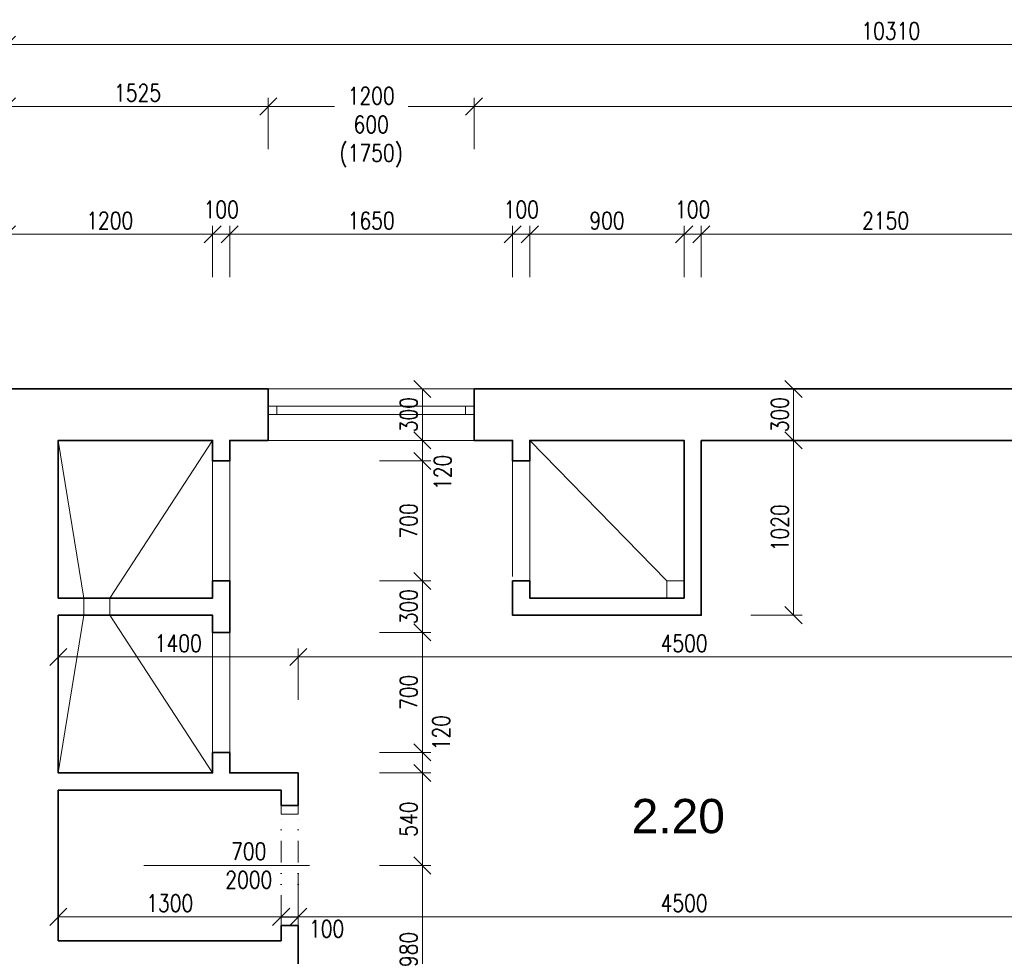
# Model space of a CAD drawing. Header units: millimetres. Extents: x -485339 to 286898, y -1189934 to 1602269.
# Tile 116 of 230: x 71820 to 77563, y -1079336 to -1073871. Entities that reach past the tile are written whole.
import ezdxf

# ---------------------------------------------------------------- set-up
doc = ezdxf.new("R2010")
doc.units = ezdxf.units.MM
doc.header["$LTSCALE"] = 10
doc.linetypes.add('DĚLICÍ2', pattern=[15.875, 6.35, -3.175, 0, -3.175, 0, -3.175])
doc.layers.get('Defpoints').update_dxf_attribs({"lineweight": 0})
for name, color, linetype, lineweight in [('St__otvory_dveře', 40, 'Continuous', 18), ('St_kóty', 132, 'Continuous', 18), ('St_otvory_okna', 40, 'Continuous', 18), ('St_plocha_místnosti', 250, 'Continuous', 18), ('St_popis_otvory', 40, 'Continuous', 18), ('St_čáry_obrys', 5, 'Continuous', 35), ('St_čáry_plné', 250, 'Continuous', 18)]:
    doc.layers.add(name, color=color, linetype=linetype, lineweight=lineweight)
doc.styles.add('Andy', font='arial.ttf')
doc.styles.get("Standard").update_dxf_attribs({"font": 'simplex.shx', "width": 0.8})
doc.dimstyles.new('stavebníM50 vnitřní', dxfattribs={"dimtxt": 100, "dimasz": 100, "dimexe": 50, "dimexo": 100, "dimgap": 30, "dimtad": 1, "dimdec": 0, "dimtxsty": 'Standard', "dimblk": 'OBLIQUE', "dimcen": 2.5, "dimclrd": 256, "dimclre": 256, "dimclrt": 256, "dimadec": 0, "dimazin": 0, "dimtfac": 1, "dimtdec": 0, "dimtmove": 2, "dimatfit": 2, "dimldrblk": 'OBLIQUE', "dimfxl": 250, "dimfxlon": 1, "dimlwd": -1, "dimlwe": -1, "dimarcsym": 0})

# ---------------------------------------------------------------- blocks, each defined once
blk = doc.blocks.new('G$C09EC9A76')
at = {"layer": 'St_otvory_okna', "ltscale": 2}
for points in [[(1200, 50), (0, 50), (0, 0), (1200, 0)], [(0, 50), (50, 50), (50, 0), (0, 0)], [(1200, 50), (1150, 50), (1150, 0), (1200, 0)]]:
    blk.add_lwpolyline(points, close=True, dxfattribs=at)
blk = doc.blocks.new('_OBLIQUE')
at = {"color": 0, "linetype": 'ByBlock'}
blk.add_line((-0.5, -0.5), (0.5, 0.5), dxfattribs=at)
blk = doc.blocks.new('*D6231')
at = {"layer": 'Defpoints', "color": 0}
for p in [(73270.3, -1074377.8), (71745.3, -1076025.7), (73270.3, -1076025.7)]:
    blk.add_point(p, dxfattribs=at)
at = {"layer": 'St_kóty'}
for p, q in [((71745.3, -1074627.8), (71745.3, -1074327.8)), ((73270.3, -1074627.8), (73270.3, -1074327.8)), ((71745.3, -1074377.8), (73270.3, -1074377.8))]:
    blk.add_line(p, q, dxfattribs=at)
at = {"layer": 'St_kóty', "linetype": 'ByBlock', "xscale": 100, "yscale": 100, "zscale": 100, "rotation": 180}
blk.add_blockref('_OBLIQUE', (71745.3, -1074377.8), dxfattribs=at)
at = {"layer": 'St_kóty', "linetype": 'ByBlock', "xscale": 100, "yscale": 100, "zscale": 100}
blk.add_blockref('_OBLIQUE', (73270.3, -1074377.8), dxfattribs=at)
at = {"layer": 'St_kóty', "insert": (72507.8, -1074297.8), "char_height": 100, "attachment_point": 5}
blk.add_mtext('1525', dxfattribs=at)
blk = doc.blocks.new('*D6232')
at = {"layer": 'Defpoints', "color": 0}
for p in [(74470.3, -1074377.8), (73270.3, -1076025.7), (74470.3, -1076025.7)]:
    blk.add_point(p, dxfattribs=at)
at = {"layer": 'St_kóty'}
for p, q in [((73270.3, -1074627.8), (73270.3, -1074327.8)), ((74470.3, -1074627.8), (74470.3, -1074327.8)), ((73270.3, -1074377.8), (73655.5, -1074377.8)), ((74470.3, -1074377.8), (74085, -1074377.8))]:
    blk.add_line(p, q, dxfattribs=at)
at = {"layer": 'St_kóty', "linetype": 'ByBlock', "xscale": 100, "yscale": 100, "zscale": 100, "rotation": 180}
blk.add_blockref('_OBLIQUE', (73270.3, -1074377.8), dxfattribs=at)
at = {"layer": 'St_kóty', "linetype": 'ByBlock', "xscale": 100, "yscale": 100, "zscale": 100}
blk.add_blockref('_OBLIQUE', (74470.3, -1074377.8), dxfattribs=at)
at = {"layer": 'St_kóty', "insert": (73870.3, -1074499.3), "char_height": 100, "attachment_point": 5}
blk.add_mtext('1200\\P600\\P(1750)', dxfattribs=at)
blk = doc.blocks.new('*D6233')
at = {"layer": 'Defpoints', "color": 0}
for p in [(82055.3, -1074377.8), (74470.3, -1076025.7), (82055.3, -1076025.7)]:
    blk.add_point(p, dxfattribs=at)
at = {"layer": 'St_kóty'}
for p, q in [((74470.3, -1074627.8), (74470.3, -1074327.8)), ((82055.3, -1074627.8), (82055.3, -1074327.8)), ((74470.3, -1074377.8), (82055.3, -1074377.8))]:
    blk.add_line(p, q, dxfattribs=at)
at = {"layer": 'St_kóty', "linetype": 'ByBlock', "xscale": 100, "yscale": 100, "zscale": 100, "rotation": 180}
blk.add_blockref('_OBLIQUE', (74470.3, -1074377.8), dxfattribs=at)
at = {"layer": 'St_kóty', "linetype": 'ByBlock', "xscale": 100, "yscale": 100, "zscale": 100}
blk.add_blockref('_OBLIQUE', (82055.3, -1074377.8), dxfattribs=at)
at = {"layer": 'St_kóty', "insert": (78262.8, -1074297.8), "char_height": 100, "attachment_point": 5}
blk.add_mtext('7585', dxfattribs=at)
blk = doc.blocks.new('*D6242')
at = {"layer": 'Defpoints', "color": 0}
for p in [(82055.3, -1074017.1), (71745.3, -1076025.7), (82055.3, -1076025.7)]:
    blk.add_point(p, dxfattribs=at)
at = {"layer": 'St_kóty'}
for p, q in [((71745.3, -1074267.1), (71745.3, -1073967.1)), ((82055.3, -1074267.1), (82055.3, -1073967.1)), ((71745.3, -1074017.1), (82055.3, -1074017.1))]:
    blk.add_line(p, q, dxfattribs=at)
at = {"layer": 'St_kóty', "linetype": 'ByBlock', "xscale": 100, "yscale": 100, "zscale": 100, "rotation": 180}
blk.add_blockref('_OBLIQUE', (71745.3, -1074017.1), dxfattribs=at)
at = {"layer": 'St_kóty', "linetype": 'ByBlock', "xscale": 100, "yscale": 100, "zscale": 100}
blk.add_blockref('_OBLIQUE', (82055.3, -1074017.1), dxfattribs=at)
at = {"layer": 'St_kóty', "insert": (76900.3, -1073937.1), "char_height": 100, "attachment_point": 5}
blk.add_mtext('10310', dxfattribs=at)
blk = doc.blocks.new('*D6245')
at = {"layer": 'Defpoints', "color": 0}
for p in [(72945.3, -1075123.6), (71745.3, -1076025.7), (72945.3, -1076325.7)]:
    blk.add_point(p, dxfattribs=at)
at = {"layer": 'St_kóty'}
for p, q in [((71745.3, -1075373.6), (71745.3, -1075073.6)), ((72945.3, -1075373.6), (72945.3, -1075073.6)), ((71745.3, -1075123.6), (72945.3, -1075123.6))]:
    blk.add_line(p, q, dxfattribs=at)
at = {"layer": 'St_kóty', "linetype": 'ByBlock', "xscale": 100, "yscale": 100, "zscale": 100, "rotation": 180}
blk.add_blockref('_OBLIQUE', (71745.3, -1075123.6), dxfattribs=at)
at = {"layer": 'St_kóty', "linetype": 'ByBlock', "xscale": 100, "yscale": 100, "zscale": 100}
blk.add_blockref('_OBLIQUE', (72945.3, -1075123.6), dxfattribs=at)
at = {"layer": 'St_kóty', "insert": (72345.3, -1075043.6), "char_height": 100, "attachment_point": 5}
blk.add_mtext('1200', dxfattribs=at)
blk = doc.blocks.new('*D6246')
at = {"layer": 'Defpoints', "color": 0}
for p in [(73045.3, -1075123.6), (72945.3, -1076325.7), (73045.3, -1076325.7)]:
    blk.add_point(p, dxfattribs=at)
at = {"layer": 'St_kóty'}
for p, q in [((72945.3, -1075373.6), (72945.3, -1075073.6)), ((73045.3, -1075373.6), (73045.3, -1075073.6)), ((72945.3, -1075123.6), (73045.3, -1075123.6))]:
    blk.add_line(p, q, dxfattribs=at)
at = {"layer": 'St_kóty', "linetype": 'ByBlock', "xscale": 100, "yscale": 100, "zscale": 100, "rotation": 180}
blk.add_blockref('_OBLIQUE', (72945.3, -1075123.6), dxfattribs=at)
at = {"layer": 'St_kóty', "linetype": 'ByBlock', "xscale": 100, "yscale": 100, "zscale": 100}
blk.add_blockref('_OBLIQUE', (73045.3, -1075123.6), dxfattribs=at)
at = {"layer": 'St_kóty', "insert": (72995.3, -1074978.6), "char_height": 100, "attachment_point": 5}
blk.add_mtext('100', dxfattribs=at)
blk = doc.blocks.new('*D6247')
at = {"layer": 'Defpoints', "color": 0}
for p in [(74695.3, -1075123.6), (73045.3, -1076325.7), (74695.3, -1076325.7)]:
    blk.add_point(p, dxfattribs=at)
at = {"layer": 'St_kóty'}
for p, q in [((73045.3, -1075373.6), (73045.3, -1075073.6)), ((74695.3, -1075373.6), (74695.3, -1075073.6)), ((73045.3, -1075123.6), (74695.3, -1075123.6))]:
    blk.add_line(p, q, dxfattribs=at)
at = {"layer": 'St_kóty', "linetype": 'ByBlock', "xscale": 100, "yscale": 100, "zscale": 100, "rotation": 180}
blk.add_blockref('_OBLIQUE', (73045.3, -1075123.6), dxfattribs=at)
at = {"layer": 'St_kóty', "linetype": 'ByBlock', "xscale": 100, "yscale": 100, "zscale": 100}
blk.add_blockref('_OBLIQUE', (74695.3, -1075123.6), dxfattribs=at)
at = {"layer": 'St_kóty', "insert": (73870.3, -1075043.6), "char_height": 100, "attachment_point": 5}
blk.add_mtext('1650', dxfattribs=at)
blk = doc.blocks.new('*D6248')
at = {"layer": 'Defpoints', "color": 0}
for p in [(74795.3, -1075123.6), (74695.3, -1076325.7), (74795.3, -1076325.7)]:
    blk.add_point(p, dxfattribs=at)
at = {"layer": 'St_kóty'}
for p, q in [((74695.3, -1075373.6), (74695.3, -1075073.6)), ((74795.3, -1075373.6), (74795.3, -1075073.6)), ((74695.3, -1075123.6), (74795.3, -1075123.6))]:
    blk.add_line(p, q, dxfattribs=at)
at = {"layer": 'St_kóty', "linetype": 'ByBlock', "xscale": 100, "yscale": 100, "zscale": 100, "rotation": 180}
blk.add_blockref('_OBLIQUE', (74695.3, -1075123.6), dxfattribs=at)
at = {"layer": 'St_kóty', "linetype": 'ByBlock', "xscale": 100, "yscale": 100, "zscale": 100}
blk.add_blockref('_OBLIQUE', (74795.3, -1075123.6), dxfattribs=at)
at = {"layer": 'St_kóty', "insert": (74745.3, -1074978.6), "char_height": 100, "attachment_point": 5}
blk.add_mtext('100', dxfattribs=at)
blk = doc.blocks.new('*D6249')
at = {"layer": 'Defpoints', "color": 0}
for p in [(75695.3, -1075123.6), (74795.3, -1076325.7), (75695.3, -1076325.7)]:
    blk.add_point(p, dxfattribs=at)
at = {"layer": 'St_kóty'}
for p, q in [((74795.3, -1075373.6), (74795.3, -1075073.6)), ((75695.3, -1075373.6), (75695.3, -1075073.6)), ((74795.3, -1075123.6), (75695.3, -1075123.6))]:
    blk.add_line(p, q, dxfattribs=at)
at = {"layer": 'St_kóty', "linetype": 'ByBlock', "xscale": 100, "yscale": 100, "zscale": 100, "rotation": 180}
blk.add_blockref('_OBLIQUE', (74795.3, -1075123.6), dxfattribs=at)
at = {"layer": 'St_kóty', "linetype": 'ByBlock', "xscale": 100, "yscale": 100, "zscale": 100}
blk.add_blockref('_OBLIQUE', (75695.3, -1075123.6), dxfattribs=at)
at = {"layer": 'St_kóty', "insert": (75245.3, -1075043.6), "char_height": 100, "attachment_point": 5}
blk.add_mtext('900', dxfattribs=at)
blk = doc.blocks.new('*D6250')
at = {"layer": 'Defpoints', "color": 0}
for p in [(75795.3, -1075123.6), (75695.3, -1076325.7), (75795.3, -1076325.7)]:
    blk.add_point(p, dxfattribs=at)
at = {"layer": 'St_kóty'}
for p, q in [((75695.3, -1075373.6), (75695.3, -1075073.6)), ((75795.3, -1075373.6), (75795.3, -1075073.6)), ((75695.3, -1075123.6), (75795.3, -1075123.6))]:
    blk.add_line(p, q, dxfattribs=at)
at = {"layer": 'St_kóty', "linetype": 'ByBlock', "xscale": 100, "yscale": 100, "zscale": 100, "rotation": 180}
blk.add_blockref('_OBLIQUE', (75695.3, -1075123.6), dxfattribs=at)
at = {"layer": 'St_kóty', "linetype": 'ByBlock', "xscale": 100, "yscale": 100, "zscale": 100}
blk.add_blockref('_OBLIQUE', (75795.3, -1075123.6), dxfattribs=at)
at = {"layer": 'St_kóty', "insert": (75745.3, -1074978.6), "char_height": 100, "attachment_point": 5}
blk.add_mtext('100', dxfattribs=at)
blk = doc.blocks.new('*D6251')
at = {"layer": 'Defpoints', "color": 0}
for p in [(77945.3, -1075123.6), (75795.3, -1076325.7), (77945.3, -1076325.7)]:
    blk.add_point(p, dxfattribs=at)
at = {"layer": 'St_kóty'}
for p, q in [((75795.3, -1075373.6), (75795.3, -1075073.6)), ((77945.3, -1075373.6), (77945.3, -1075073.6)), ((75795.3, -1075123.6), (77945.3, -1075123.6))]:
    blk.add_line(p, q, dxfattribs=at)
at = {"layer": 'St_kóty', "linetype": 'ByBlock', "xscale": 100, "yscale": 100, "zscale": 100, "rotation": 180}
blk.add_blockref('_OBLIQUE', (75795.3, -1075123.6), dxfattribs=at)
at = {"layer": 'St_kóty', "linetype": 'ByBlock', "xscale": 100, "yscale": 100, "zscale": 100}
blk.add_blockref('_OBLIQUE', (77945.3, -1075123.6), dxfattribs=at)
at = {"layer": 'St_kóty', "insert": (76870.3, -1075043.6), "char_height": 100, "attachment_point": 5}
blk.add_mtext('2150', dxfattribs=at)
blk = doc.blocks.new('*D6255')
at = {"layer": 'Defpoints', "color": 0}
for p in [(73345.3, -1079105.6), (72045.3, -1079245.7), (73345.3, -1079245.7)]:
    blk.add_point(p, dxfattribs=at)
at = {"layer": 'St_kóty'}
for p, q in [((72045.3, -1079145.7), (72045.3, -1079055.6)), ((72045.3, -1079105.6), (73345.3, -1079105.6)), ((73345.3, -1079145.7), (73345.3, -1079055.6))]:
    blk.add_line(p, q, dxfattribs=at)
at = {"layer": 'St_kóty', "linetype": 'ByBlock', "xscale": 100, "yscale": 100, "zscale": 100, "rotation": 180}
blk.add_blockref('_OBLIQUE', (72045.3, -1079105.6), dxfattribs=at)
at = {"layer": 'St_kóty', "linetype": 'ByBlock', "xscale": 100, "yscale": 100, "zscale": 100}
blk.add_blockref('_OBLIQUE', (73345.3, -1079105.6), dxfattribs=at)
at = {"layer": 'St_kóty', "insert": (72695.3, -1079025.6), "char_height": 100, "attachment_point": 5}
blk.add_mtext('1300', dxfattribs=at)
blk = doc.blocks.new('*D6256')
at = {"layer": 'Defpoints', "color": 0}
for p in [(73445.3, -1078265.7), (73445.3, -1079105.6), (73345.3, -1079245.7)]:
    blk.add_point(p, dxfattribs=at)
at = {"layer": 'St_kóty'}
for p, q in [((73445.3, -1078855.6), (73445.3, -1079155.6)), ((73345.3, -1079145.7), (73345.3, -1079055.6)), ((73345.3, -1079105.6), (73445.3, -1079105.6))]:
    blk.add_line(p, q, dxfattribs=at)
at = {"layer": 'St_kóty', "linetype": 'ByBlock', "xscale": 100, "yscale": 100, "zscale": 100, "rotation": 180}
blk.add_blockref('_OBLIQUE', (73345.3, -1079105.6), dxfattribs=at)
at = {"layer": 'St_kóty', "linetype": 'ByBlock', "xscale": 100, "yscale": 100, "zscale": 100}
blk.add_blockref('_OBLIQUE', (73445.3, -1079105.6), dxfattribs=at)
at = {"layer": 'St_kóty', "insert": (73609.9, -1079175), "char_height": 100, "attachment_point": 5}
blk.add_mtext('100', dxfattribs=at)
blk = doc.blocks.new('*D6257')
at = {"layer": 'Defpoints', "color": 0}
for p in [(73445.3, -1078265.7), (77945.3, -1079105.6), (77945.3, -1079325.7)]:
    blk.add_point(p, dxfattribs=at)
at = {"layer": 'St_kóty'}
for p, q in [((73445.3, -1078855.6), (73445.3, -1079155.6)), ((73445.3, -1079105.6), (77945.3, -1079105.6)), ((77945.3, -1079225.7), (77945.3, -1079055.6))]:
    blk.add_line(p, q, dxfattribs=at)
at = {"layer": 'St_kóty', "linetype": 'ByBlock', "xscale": 100, "yscale": 100, "zscale": 100, "rotation": 180}
blk.add_blockref('_OBLIQUE', (73445.3, -1079105.6), dxfattribs=at)
at = {"layer": 'St_kóty', "linetype": 'ByBlock', "xscale": 100, "yscale": 100, "zscale": 100}
blk.add_blockref('_OBLIQUE', (77945.3, -1079105.6), dxfattribs=at)
at = {"layer": 'St_kóty', "insert": (75695.3, -1079025.6), "char_height": 100, "attachment_point": 5}
blk.add_mtext('4500', dxfattribs=at)
blk = doc.blocks.new('*D6262')
at = {"layer": 'Defpoints', "color": 0}
for p in [(73511.3, -1078805.7), (74168.9, -1078805.7), (73534.2, -1079785.7)]:
    blk.add_point(p, dxfattribs=at)
at = {"layer": 'St_kóty'}
for p, q in [((73918.9, -1078805.7), (74218.9, -1078805.7)), ((74168.9, -1079785.7), (74168.9, -1078805.7)), ((73918.9, -1079785.7), (74218.9, -1079785.7))]:
    blk.add_line(p, q, dxfattribs=at)
at = {"layer": 'St_kóty', "linetype": 'ByBlock', "xscale": 100, "yscale": 100, "zscale": 100}
for p, rotation in [((74168.9, -1078805.7), 90), ((74168.9, -1079785.7), 270)]:
    blk.add_blockref('_OBLIQUE', p, dxfattribs=dict(at, rotation=rotation))
at = {"layer": 'St_kóty', "insert": (74088.9, -1079295.7), "char_height": 100, "attachment_point": 5, "rotation": 90}
blk.add_mtext('980', dxfattribs=at)
blk = doc.blocks.new('*D6263')
at = {"layer": 'Defpoints', "color": 0}
for p in [(73445.3, -1078265.7), (74168.9, -1078265.7), (73511.3, -1078805.7)]:
    blk.add_point(p, dxfattribs=at)
at = {"layer": 'St_kóty'}
for p, q in [((73918.9, -1078265.7), (74218.9, -1078265.7)), ((74168.9, -1078805.7), (74168.9, -1078265.7)), ((73918.9, -1078805.7), (74218.9, -1078805.7))]:
    blk.add_line(p, q, dxfattribs=at)
at = {"layer": 'St_kóty', "linetype": 'ByBlock', "xscale": 100, "yscale": 100, "zscale": 100}
for p, rotation in [((74168.9, -1078265.7), 90), ((74168.9, -1078805.7), 270)]:
    blk.add_blockref('_OBLIQUE', p, dxfattribs=dict(at, rotation=rotation))
at = {"layer": 'St_kóty', "insert": (74088.9, -1078535.7), "char_height": 100, "attachment_point": 5, "rotation": 90}
blk.add_mtext('540', dxfattribs=at)
blk = doc.blocks.new('*D6264')
at = {"layer": 'Defpoints', "color": 0}
for p in [(73045.3, -1078145.7), (74168.9, -1078145.7), (73445.3, -1078265.7)]:
    blk.add_point(p, dxfattribs=at)
at = {"layer": 'St_kóty'}
for p, q in [((73918.9, -1078145.7), (74218.9, -1078145.7)), ((74168.9, -1078265.7), (74168.9, -1078145.7)), ((73918.9, -1078265.7), (74218.9, -1078265.7))]:
    blk.add_line(p, q, dxfattribs=at)
at = {"layer": 'St_kóty', "linetype": 'ByBlock', "xscale": 100, "yscale": 100, "zscale": 100}
for p, rotation in [((74168.9, -1078145.7), 90), ((74168.9, -1078265.7), 270)]:
    blk.add_blockref('_OBLIQUE', p, dxfattribs=dict(at, rotation=rotation))
at = {"layer": 'St_kóty', "insert": (74278.3, -1078030.9), "char_height": 100, "attachment_point": 5, "rotation": 90}
blk.add_mtext('120', dxfattribs=at)
blk = doc.blocks.new('*D6265')
at = {"layer": 'Defpoints', "color": 0}
for p in [(73045.3, -1077445.7), (74168.9, -1077445.7), (73045.3, -1078145.7)]:
    blk.add_point(p, dxfattribs=at)
at = {"layer": 'St_kóty'}
for p, q in [((73918.9, -1077445.7), (74218.9, -1077445.7)), ((74168.9, -1078145.7), (74168.9, -1077445.7)), ((73918.9, -1078145.7), (74218.9, -1078145.7))]:
    blk.add_line(p, q, dxfattribs=at)
at = {"layer": 'St_kóty', "linetype": 'ByBlock', "xscale": 100, "yscale": 100, "zscale": 100}
for p, rotation in [((74168.9, -1077445.7), 90), ((74168.9, -1078145.7), 270)]:
    blk.add_blockref('_OBLIQUE', p, dxfattribs=dict(at, rotation=rotation))
at = {"layer": 'St_kóty', "insert": (74088.9, -1077795.7), "char_height": 100, "attachment_point": 5, "rotation": 90}
blk.add_mtext('700', dxfattribs=at)
blk = doc.blocks.new('*D6266')
at = {"layer": 'Defpoints', "color": 0}
for p in [(73045.3, -1077145.7), (74168.9, -1077145.7), (73045.3, -1077445.7)]:
    blk.add_point(p, dxfattribs=at)
at = {"layer": 'St_kóty'}
for p, q in [((73918.9, -1077145.7), (74218.9, -1077145.7)), ((74168.9, -1077445.7), (74168.9, -1077145.7)), ((73918.9, -1077445.7), (74218.9, -1077445.7))]:
    blk.add_line(p, q, dxfattribs=at)
at = {"layer": 'St_kóty', "linetype": 'ByBlock', "xscale": 100, "yscale": 100, "zscale": 100}
for p, rotation in [((74168.9, -1077145.7), 90), ((74168.9, -1077445.7), 270)]:
    blk.add_blockref('_OBLIQUE', p, dxfattribs=dict(at, rotation=rotation))
at = {"layer": 'St_kóty', "insert": (74088.9, -1077295.7), "char_height": 100, "attachment_point": 5, "rotation": 90}
blk.add_mtext('300', dxfattribs=at)
blk = doc.blocks.new('*D6267')
at = {"layer": 'Defpoints', "color": 0}
for p in [(73045.3, -1076445.7), (74168.9, -1076445.7), (73045.3, -1077145.7)]:
    blk.add_point(p, dxfattribs=at)
at = {"layer": 'St_kóty'}
for p, q in [((73918.9, -1076445.7), (74218.9, -1076445.7)), ((74168.9, -1077145.7), (74168.9, -1076445.7)), ((73918.9, -1077145.7), (74218.9, -1077145.7))]:
    blk.add_line(p, q, dxfattribs=at)
at = {"layer": 'St_kóty', "linetype": 'ByBlock', "xscale": 100, "yscale": 100, "zscale": 100}
for p, rotation in [((74168.9, -1076445.7), 90), ((74168.9, -1077145.7), 270)]:
    blk.add_blockref('_OBLIQUE', p, dxfattribs=dict(at, rotation=rotation))
at = {"layer": 'St_kóty', "insert": (74088.9, -1076795.7), "char_height": 100, "attachment_point": 5, "rotation": 90}
blk.add_mtext('700', dxfattribs=at)
blk = doc.blocks.new('*D6268')
at = {"layer": 'Defpoints', "color": 0}
for p in [(73045.3, -1076325.7), (74168.9, -1076325.7), (73045.3, -1076445.7)]:
    blk.add_point(p, dxfattribs=at)
at = {"layer": 'St_kóty'}
for p, q in [((73918.9, -1076325.7), (74218.9, -1076325.7)), ((74168.9, -1076445.7), (74168.9, -1076325.7)), ((73918.9, -1076445.7), (74218.9, -1076445.7))]:
    blk.add_line(p, q, dxfattribs=at)
at = {"layer": 'St_kóty', "linetype": 'ByBlock', "xscale": 100, "yscale": 100, "zscale": 100}
for p, rotation in [((74168.9, -1076325.7), 90), ((74168.9, -1076445.7), 270)]:
    blk.add_blockref('_OBLIQUE', p, dxfattribs=dict(at, rotation=rotation))
at = {"layer": 'St_kóty', "insert": (74286.9, -1076512.4), "char_height": 100, "attachment_point": 5, "rotation": 90}
blk.add_mtext('120', dxfattribs=at)
blk = doc.blocks.new('*D6269')
at = {"layer": 'Defpoints', "color": 0}
for p in [(73270.3, -1076025.7), (74168.9, -1076025.7), (73045.3, -1076325.7)]:
    blk.add_point(p, dxfattribs=at)
at = {"layer": 'St_kóty'}
for p, q in [((73918.9, -1076025.7), (74218.9, -1076025.7)), ((74168.9, -1076325.7), (74168.9, -1076025.7)), ((73918.9, -1076325.7), (74218.9, -1076325.7))]:
    blk.add_line(p, q, dxfattribs=at)
at = {"layer": 'St_kóty', "linetype": 'ByBlock', "xscale": 100, "yscale": 100, "zscale": 100}
for p, rotation in [((74168.9, -1076025.7), 90), ((74168.9, -1076325.7), 270)]:
    blk.add_blockref('_OBLIQUE', p, dxfattribs=dict(at, rotation=rotation))
at = {"layer": 'St_kóty', "insert": (74088.9, -1076175.7), "char_height": 100, "attachment_point": 5, "rotation": 90}
blk.add_mtext('300', dxfattribs=at)
blk = doc.blocks.new('*D6270')
at = {"layer": 'Defpoints', "color": 0}
for p in [(75795.3, -1076325.7), (76333.4, -1076325.7), (75795.3, -1077345.7)]:
    blk.add_point(p, dxfattribs=at)
at = {"layer": 'St_kóty'}
for p, q in [((76083.4, -1076325.7), (76383.4, -1076325.7)), ((76333.4, -1077345.7), (76333.4, -1076325.7)), ((76083.4, -1077345.7), (76383.4, -1077345.7))]:
    blk.add_line(p, q, dxfattribs=at)
at = {"layer": 'St_kóty', "linetype": 'ByBlock', "xscale": 100, "yscale": 100, "zscale": 100}
for p, rotation in [((76333.4, -1076325.7), 90), ((76333.4, -1077345.7), 270)]:
    blk.add_blockref('_OBLIQUE', p, dxfattribs=dict(at, rotation=rotation))
at = {"layer": 'St_kóty', "insert": (76253.4, -1076835.7), "char_height": 100, "attachment_point": 5, "rotation": 90}
blk.add_mtext('1020', dxfattribs=at)
blk = doc.blocks.new('*D6271')
at = {"layer": 'Defpoints', "color": 0}
for p in [(76333.4, -1076025.7), (76333.4, -1076025.7), (75795.3, -1076325.7)]:
    blk.add_point(p, dxfattribs=at)
at = {"layer": 'St_kóty'}
for p, q in [((76333.4, -1076325.7), (76333.4, -1076025.7)), ((76433.4, -1076025.7), (76383.4, -1076025.7)), ((76083.4, -1076325.7), (76383.4, -1076325.7))]:
    blk.add_line(p, q, dxfattribs=at)
at = {"layer": 'St_kóty', "linetype": 'ByBlock', "xscale": 100, "yscale": 100, "zscale": 100}
for p, rotation in [((76333.4, -1076025.7), 90), ((76333.4, -1076325.7), 270)]:
    blk.add_blockref('_OBLIQUE', p, dxfattribs=dict(at, rotation=rotation))
at = {"layer": 'St_kóty', "insert": (76253.4, -1076175.7), "char_height": 100, "attachment_point": 5, "rotation": 90}
blk.add_mtext('300', dxfattribs=at)
blk = doc.blocks.new('*D6276')
at = {"layer": 'Defpoints', "color": 0}
for p in [(73445.3, -1077589.3), (72045.3, -1078265.7), (73445.3, -1078265.7)]:
    blk.add_point(p, dxfattribs=at)
at = {"layer": 'St_kóty'}
for p, q in [((72045.3, -1077839.3), (72045.3, -1077539.3)), ((73445.3, -1077839.3), (73445.3, -1077539.3)), ((72045.3, -1077589.3), (73445.3, -1077589.3))]:
    blk.add_line(p, q, dxfattribs=at)
at = {"layer": 'St_kóty', "linetype": 'ByBlock', "xscale": 100, "yscale": 100, "zscale": 100, "rotation": 180}
blk.add_blockref('_OBLIQUE', (72045.3, -1077589.3), dxfattribs=at)
at = {"layer": 'St_kóty', "linetype": 'ByBlock', "xscale": 100, "yscale": 100, "zscale": 100}
blk.add_blockref('_OBLIQUE', (73445.3, -1077589.3), dxfattribs=at)
at = {"layer": 'St_kóty', "insert": (72745.3, -1077509.3), "char_height": 100, "attachment_point": 5}
blk.add_mtext('1400', dxfattribs=at)
blk = doc.blocks.new('*D6277')
at = {"layer": 'Defpoints', "color": 0}
for p in [(77945.3, -1076325.7), (77945.3, -1077589.3), (73445.3, -1078265.7)]:
    blk.add_point(p, dxfattribs=at)
at = {"layer": 'St_kóty'}
for p, q in [((77945.3, -1077339.3), (77945.3, -1077639.3)), ((73445.3, -1077839.3), (73445.3, -1077539.3)), ((73445.3, -1077589.3), (77945.3, -1077589.3))]:
    blk.add_line(p, q, dxfattribs=at)
at = {"layer": 'St_kóty', "linetype": 'ByBlock', "xscale": 100, "yscale": 100, "zscale": 100, "rotation": 180}
blk.add_blockref('_OBLIQUE', (73445.3, -1077589.3), dxfattribs=at)
at = {"layer": 'St_kóty', "linetype": 'ByBlock', "xscale": 100, "yscale": 100, "zscale": 100}
blk.add_blockref('_OBLIQUE', (77945.3, -1077589.3), dxfattribs=at)
at = {"layer": 'St_kóty', "insert": (75695.3, -1077509.3), "char_height": 100, "attachment_point": 5}
blk.add_mtext('4500', dxfattribs=at)

msp = doc.modelspace()

# ---------------------------------------------------------------- linework, layer by layer
at = {"layer": 'St__otvory_dveře', "ltscale": 2}
for points in [[(73344.4, -1078456.7), (73344.4, -1078506.7), (73444.4, -1078506.7), (73444.4, -1078456.7)], [(73345.3, -1079106.6), (73345.3, -1079156.6), (73445.3, -1079156.6), (73445.3, -1079106.6)]]:
    msp.add_lwpolyline(points, close=True, dxfattribs=at)
at = {"layer": 'St__otvory_dveře', "linetype": 'DĚLICÍ2', "ltscale": 2}
for points in [[(73345.3, -1079106.6), (73344.4, -1078506.7)], [(73445.3, -1079106.6), (73444.4, -1078506.7)]]:
    msp.add_lwpolyline(points, dxfattribs=at)
at = {"layer": 'St_popis_otvory'}
msp.add_lwpolyline([(72545.1, -1078806), (73511.3, -1078805.7)], dxfattribs=at)
at = {"layer": 'St_čáry_obrys', "ltscale": 2}
for points in [[(73270.3, -1076025.7), (71745.3, -1076025.7)], [(73270.3, -1076325.7), (73270.3, -1076025.7)], [(82055.3, -1076025.7), (74470.3, -1076025.7)], [(74470.3, -1076325.7), (74470.3, -1076025.7)], [(77945.3, -1076325.7), (75795.3, -1076325.7)], [(75795.3, -1077345.7), (75795.3, -1076325.7)], [(73445.3, -1078456.7), (73445.3, -1078265.7)], [(72045.3, -1079245.7), (72045.3, -1078365.7)], [(73345.3, -1078365.7), (72045.3, -1078365.7)], [(73345.3, -1078456.7), (73345.3, -1078365.7)], [(73345.3, -1079245.7), (73345.3, -1079156.7)], [(73445.3, -1079436.7), (73445.3, -1079156.7)], [(72045.3, -1079245.7), (73345.3, -1079245.7)]]:
    msp.add_lwpolyline(points, dxfattribs=at)
at = {"layer": 'St_čáry_obrys'}
for points in [[(73270.3, -1076325.7), (73045.3, -1076325.7), (73045.3, -1076445.7), (72945.3, -1076445.7), (72945.3, -1076325.7), (72045.3, -1076325.7), (72045.3, -1077245.7), (72945.3, -1077245.7), (72945.3, -1077145.7), (73045.3, -1077145.7), (73045.3, -1077445.7), (72945.3, -1077445.7), (72945.3, -1077345.7), (72045.3, -1077345.7), (72045.3, -1078265.7), (72945.3, -1078265.7), (72945.3, -1078145.7), (73045.3, -1078145.7), (73045.3, -1078265.7), (73445.3, -1078265.7)], [(75795.3, -1076350.7), (75795.3, -1077345.7), (74695.3, -1077345.7), (74695.3, -1077145.7), (74795.3, -1077145.7), (74795.3, -1077245.7), (75695.3, -1077245.7), (75695.3, -1076325.7), (74795.3, -1076325.7), (74795.3, -1076445.7), (74695.3, -1076445.7), (74695.3, -1076325.7), (74470.3, -1076325.7)], [(73345.3, -1078456.7), (73445.3, -1078456.7)], [(73345.3, -1079156.7), (73445.3, -1079156.7)]]:
    msp.add_lwpolyline(points, dxfattribs=at)
at = {"layer": 'St_čáry_plné'}
for p, q in [((73270.3, -1076025.7), (74470.3, -1076025.7)), ((73270.3, -1076325.7), (74470.3, -1076325.7))]:
    msp.add_line(p, q, dxfattribs=at)
for points in [[(72195.3, -1077245.7), (72045.3, -1076325.7)], [(72345.3, -1077245.7), (72945.3, -1076325.7)], [(75595.3, -1077145.7), (74795.3, -1076325.7)], [(72945.3, -1076445.7), (72945.3, -1077145.7)], [(73045.3, -1076445.7), (73045.3, -1077145.7)], [(74695.3, -1076445.7), (74695.3, -1077120.7)], [(74795.3, -1077145.7), (74795.3, -1076445.7)], [(72195.3, -1077245.7), (72195.3, -1077345.7)], [(72345.3, -1077245.7), (72345.3, -1077345.7)], [(72045.3, -1078265.7), (72195.3, -1077345.7)], [(72945.3, -1078265.7), (72345.3, -1077345.7)], [(72945.3, -1077445.7), (72945.3, -1078145.7)], [(73045.3, -1077445.7), (73045.3, -1078145.7)]]:
    msp.add_lwpolyline(points, dxfattribs=at)
msp.add_lwpolyline([(75595.3, -1077245.7), (75695.3, -1077245.7), (75695.3, -1077145.7), (75595.3, -1077145.7)], close=True, dxfattribs=at)

# ---------------------------------------------------------------- block references
at = {"layer": 'St_otvory_okna', "ltscale": 2, "xscale": -1, "rotation": 180}
msp.add_blockref('G$C09EC9A76', (73270.3, -1076125.7), dxfattribs=at)

# ---------------------------------------------------------------- texts
at = {"layer": 'St_plocha_místnosti', "ltscale": 2, "style": 'Andy'}
msp.add_text('2.20', height=200, dxfattribs=at).set_placement((75389.3, -1078617.5))
at = {"layer": 'St_popis_otvory', "insert": (73156.3, -1078806.2), "char_height": 100, "width": 1342.526, "attachment_point": 5, "rotation": 0.07697}
msp.add_mtext('700\\P2000', dxfattribs=at)

# ---------------------------------------------------------------- dimensions: what is measured, and where the dimension line sits
at = {"layer": 'St_kóty'}
for base, p1, p2, picture, middle in [((82055.3, -1074017.1), (71745.3, -1076025.7), (82055.3, -1076025.7), '*D6242', (76900.3, -1073937.1)), ((73270.3, -1074377.8), (71745.3, -1076025.7), (73270.3, -1076025.7), '*D6231', (72507.8, -1074297.8)), ((82055.3, -1074377.8), (74470.3, -1076025.7), (82055.3, -1076025.7), '*D6233', (78262.8, -1074297.8)), ((73045.3, -1075123.6), (72945.3, -1076325.7), (73045.3, -1076325.7), '*D6246', (72995.3, -1074978.6)), ((74795.3, -1075123.6), (74695.3, -1076325.7), (74795.3, -1076325.7), '*D6248', (74745.3, -1074978.6)), ((75795.3, -1075123.6), (75695.3, -1076325.7), (75795.3, -1076325.7), '*D6250', (75745.3, -1074978.6)), ((72945.3, -1075123.6), (71745.3, -1076025.7), (72945.3, -1076325.7), '*D6245', (72345.3, -1075043.6)), ((74695.3, -1075123.6), (73045.3, -1076325.7), (74695.3, -1076325.7), '*D6247', (73870.3, -1075043.6)), ((75695.3, -1075123.6), (74795.3, -1076325.7), (75695.3, -1076325.7), '*D6249', (75245.3, -1075043.6)), ((77945.3, -1075123.6), (75795.3, -1076325.7), (77945.3, -1076325.7), '*D6251', (76870.3, -1075043.6)), ((77945.3, -1077589.3), (73445.3, -1078265.7), (77945.3, -1076325.7), '*D6277', (75695.3, -1077509.3)), ((73445.3, -1077589.3), (72045.3, -1078265.7), (73445.3, -1078265.7), '*D6276', (72745.3, -1077509.3)), ((77945.3, -1079105.6), (73445.3, -1078265.7), (77945.3, -1079325.7), '*D6257', (75695.3, -1079025.6)), ((73345.3, -1079105.6), (72045.3, -1079245.7), (73345.3, -1079245.7), '*D6255', (72695.3, -1079025.6))]:
    dim = msp.add_linear_dim(base=base, p1=p1, p2=p2, dimstyle='stavebníM50 vnitřní', dxfattribs=at)
    dim.commit()
    dim.dimension.update_dxf_attribs({"geometry": picture, "text_midpoint": middle})
dim = msp.add_linear_dim(base=(74470.3, -1074377.8), p1=(73270.3, -1076025.7), p2=(74470.3, -1076025.7), text='<>\\P600\\P(1750)', dimstyle='stavebníM50 vnitřní', override={"dimtxsty": 'Standard'}, dxfattribs=at)
dim.commit()
dim.dimension.update_dxf_attribs({"geometry": '*D6232', "text_midpoint": (73870.3, -1074499.3), "dimtype": 160})
for base, p1, p2, picture, middle in [((74168.9, -1076025.7), (73045.3, -1076325.7), (73270.3, -1076025.7), '*D6269', (74088.9, -1076175.7)), ((76333.4, -1076025.7), (75795.3, -1076325.7), (76333.4, -1076025.7), '*D6271', (76253.4, -1076175.7)), ((76333.4, -1076325.7), (75795.3, -1077345.7), (75795.3, -1076325.7), '*D6270', (76253.4, -1076835.7)), ((74168.9, -1076445.7), (73045.3, -1077145.7), (73045.3, -1076445.7), '*D6267', (74088.9, -1076795.7)), ((74168.9, -1077145.7), (73045.3, -1077445.7), (73045.3, -1077145.7), '*D6266', (74088.9, -1077295.7)), ((74168.9, -1077445.7), (73045.3, -1078145.7), (73045.3, -1077445.7), '*D6265', (74088.9, -1077795.7)), ((74168.9, -1078265.7), (73511.3, -1078805.7), (73445.3, -1078265.7), '*D6263', (74088.9, -1078535.7)), ((74168.9, -1078805.7), (73534.2, -1079785.7), (73511.3, -1078805.7), '*D6262', (74088.9, -1079295.7))]:
    dim = msp.add_linear_dim(base=base, p1=p1, p2=p2, angle=90, dimstyle='stavebníM50 vnitřní', dxfattribs=at)
    dim.commit()
    dim.dimension.update_dxf_attribs({"geometry": picture, "text_midpoint": middle})
for base, p1, p2, picture, middle in [((74168.9, -1076325.7), (73045.3, -1076445.7), (73045.3, -1076325.7), '*D6268', (74286.9, -1076512.4)), ((74168.9, -1078145.7), (73445.3, -1078265.7), (73045.3, -1078145.7), '*D6264', (74278.3, -1078030.9))]:
    dim = msp.add_linear_dim(base=base, p1=p1, p2=p2, angle=90, dimstyle='stavebníM50 vnitřní', dxfattribs=at)
    dim.commit()
    dim.dimension.update_dxf_attribs({"geometry": picture, "text_midpoint": middle, "dimtype": 160})
dim = msp.add_linear_dim(base=(73445.3, -1079105.6), p1=(73345.3, -1079245.7), p2=(73445.3, -1078265.7), dimstyle='stavebníM50 vnitřní', dxfattribs=at)
dim.commit()
dim.dimension.update_dxf_attribs({"geometry": '*D6256', "text_midpoint": (73609.9, -1079175), "dimtype": 160})

doc.saveas('drawing.dxf')
